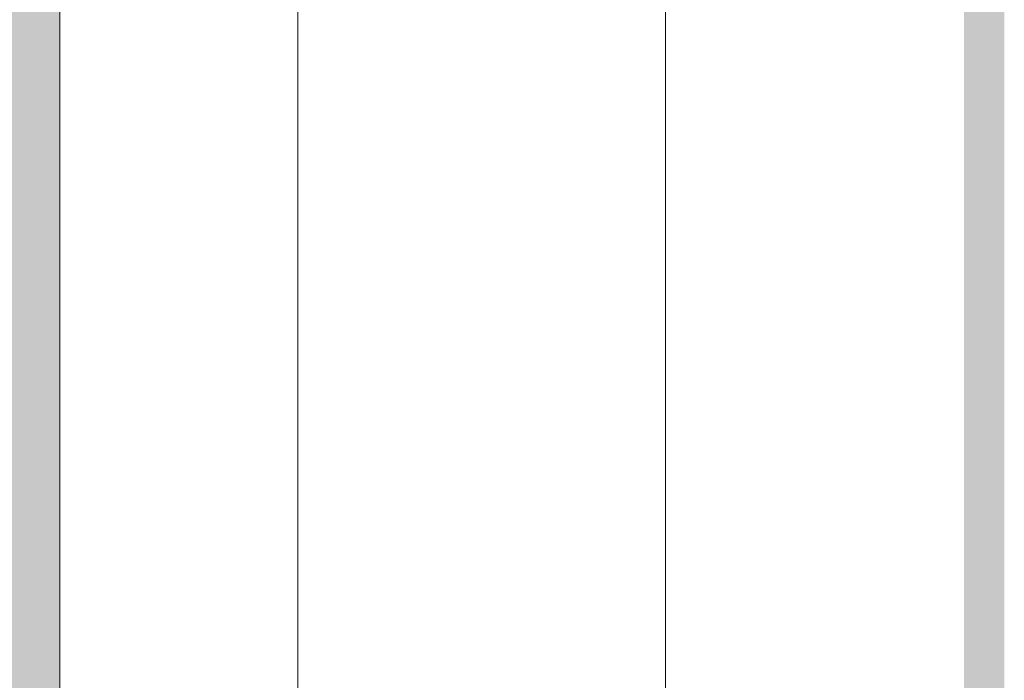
# Model space of a CAD drawing. Extents: x -620 to 300, y 62 to 1112.
# Tile 49 of 235: x -448 to -433, y 229 to 239. Entities that reach past the tile are written whole.
import ezdxf

# ---------------------------------------------------------------- set-up
doc = ezdxf.new("R2010")
doc.units = 0
doc.layers.get('0').update_dxf_attribs({"lineweight": 13})
for name, color, linetype, lineweight, true_color in [('00_E_ST_Handlaufleuchte_Leerrohre_Terrasse', 6, 'Continuous', 25, 0xff00ff), ('30 -33 Aussenwände- 7 Fassade_ Elemente', 7, 'Continuous', 9, 0x00aacc), ('30 -36 Dächer- 3 Dachbeläge', 7, 'Continuous', 15, 0x9999ff), ('60- 61 allgemeine Ausstattung- 4 Terrassen', 9, 'Continuous', 9, 0x808080)]:
    doc.layers.add(name, color=color, linetype=linetype, lineweight=lineweight, true_color=true_color)

# ---------------------------------------------------------------- blocks, each defined once
blk = doc.blocks.new('Referenz-A06CPVE6L0')
at = {"layer": '30 -33 Aussenwände- 7 Fassade_ Elemente', "color": 0, "linetype": 'Continuous', "ltscale": 0.13}
blk.add_line((-443.639, 372.513), (-443.639, 220.853), dxfattribs=at)
at = {"layer": '30 -36 Dächer- 3 Dachbeläge', "color": 0, "linetype": 'Continuous', "ltscale": 0.15}
blk.add_line((-447.179, 211.053), (-447.179, 376.053), dxfattribs=at)
at = {"layer": '30 -36 Dächer- 3 Dachbeläge', "color": 0, "lineweight": 0}
for points in [[(-449.779, 213.653), (-449.779, 376.053), (-447.179, 211.053)], [(-447.179, 211.053), (-449.779, 376.053), (-447.179, 376.053)]]:
    blk.add_solid(points, dxfattribs=at)
at = {"layer": '60- 61 allgemeine Ausstattung- 4 Terrassen', "color": 0}
blk.add_line((-438.166, 263.853), (-438.166, 211.653), dxfattribs=at)
blk = doc.blocks.new('Polylinie-A06CPVIGL0')
at = {"color": 0, "linetype": 'ByBlock', "lineweight": -2, "ltscale": 0.25}
blk.add_solid([(-433.121, 224.247), (-433.721, 224.247), (-433.121, 361.758), (-433.721, 361.51)], dxfattribs=at)

msp = doc.modelspace()

# ---------------------------------------------------------------- block references
at = {"color": 8, "lineweight": 13, "ltscale": 0.13, "true_color": 0x808080}
msp.add_blockref('Referenz-A06CPVE6L0', (0, 0), dxfattribs=at)
at = {"layer": '00_E_ST_Handlaufleuchte_Leerrohre_Terrasse', "color": 6, "ltscale": 0.25, "true_color": 0xff00ff}
msp.add_blockref('Polylinie-A06CPVIGL0', (0, 0), dxfattribs=at)

doc.saveas('drawing.dxf')
